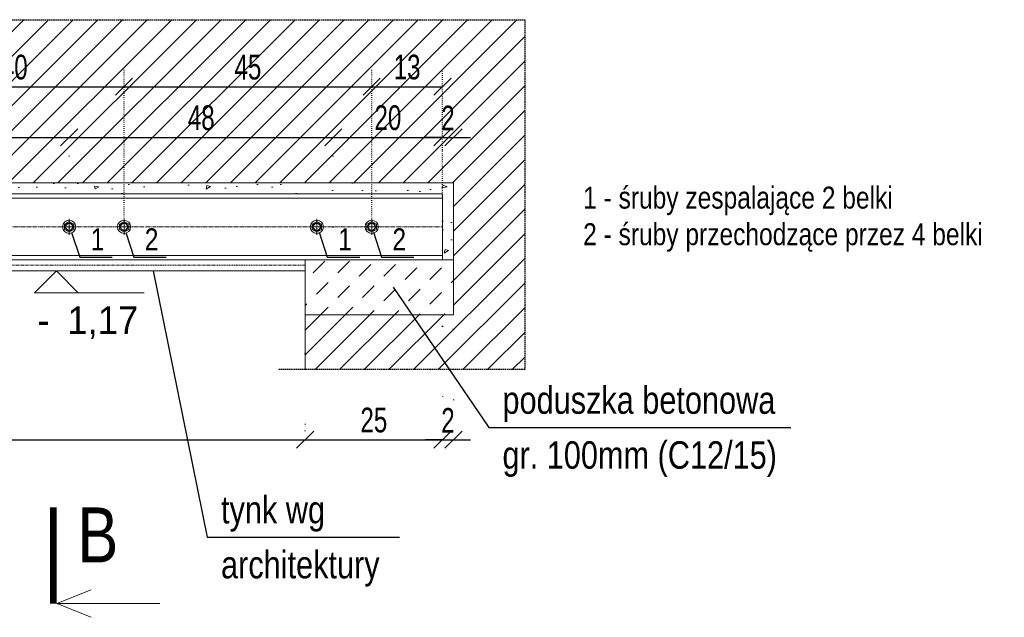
# Model space of a CAD drawing. Header units: millimetres. Extents: x 11149 to 111407, y -107619 to -23630.
# Tile 194 of 245: x 18840 to 19020, y -28605 to -28496. Entities that reach past the tile are written whole.
import ezdxf
from ezdxf.enums import TextEntityAlignment as Align

# ---------------------------------------------------------------- set-up
doc = ezdxf.new("R2010")
doc.units = ezdxf.units.MM
doc.header["$LTSCALE"] = 2
for name, pattern in [('CENTER2', [28.575, 19.05, -3.175, 3.175, -3.175]), ('DOT', [6.35, 0, -6.35]), ('HIDDEN', [9.525, 6.35, -3.175])]:
    doc.linetypes.add(name, pattern=pattern)
doc.layers.get('0').update_dxf_attribs({"plot": 0})
doc.layers.get('Defpoints').update_dxf_attribs({"color": 1})
doc.layers.add('420-K Ściany', color=7, linetype='Continuous')
doc.layers.add('e-cad_ukryte', color=30, linetype='HIDDEN')
for name, color, linetype, lineweight in [('e-cad_252', 252, 'HIDDEN', 9), ('e-cad_cienkie', 1, 'Continuous', 9), ('e-cad_obok', 3, 'Continuous', 9), ('e-cad_opisy', 7, 'Continuous', 9), ('e-cad_osie', 22, 'CENTER2', 9), ('e-cad_stal_kontur', 222, 'Continuous', 20), ('e-cad_wymiary', 4, 'Continuous', 9)]:
    doc.layers.add(name, color=color, linetype=linetype, lineweight=lineweight)
doc.styles.add('e-cad_1', font='arial.ttf', dxfattribs={"width": 0.7})
doc.dimstyles.new('e-cad_1_25_[cm]', dxfattribs={"dimscale": 2.5, "dimtxt": 1.8, "dimasz": 1.25, "dimexe": 1.25, "dimexo": 0.625, "dimgap": 0.5, "dimtad": 1, "dimdec": 0, "dimrnd": 1, "dimzin": 1, "dimtxsty": 'e-cad_1', "dimblk": 'OBLIQUE', "dimcen": 2.5, "dimclrd": 256, "dimclre": 252, "dimclrt": 7, "dimadec": 0, "dimazin": 0, "dimtfac": 1, "dimtix": 1, "dimtmove": 2, "dimatfit": 3, "dimldrblk": 'NONE', "dimfxl": 60, "dimfxlon": 1, "dimarcsym": 0})

# ---------------------------------------------------------------- blocks, each defined once
blk = doc.blocks.new('_OBLIQUE')
at = {"color": 0, "linetype": 'ByBlock', "lineweight": -2}
blk.add_line((-0.5, -0.5), (0.5, 0.5), dxfattribs=at)
blk = doc.blocks.new('*D1283')
at = {"layer": 'Defpoints', "color": 0, "ltscale": 0.5}
for p in [(18919.45, -28517.88), (18919.45, -28527.72), (18917.45, -28534.72)]:
    blk.add_point(p, dxfattribs=at)
at = {"layer": 'e-cad_wymiary', "color": 252, "linetype": 'DOT', "lineweight": -2}
for p, q in [((18917.45, -28533.16), (18917.45, -28514.75)), ((18919.45, -28526.16), (18919.45, -28514.75))]:
    blk.add_line(p, q, dxfattribs=at)
at = {"layer": 'e-cad_wymiary', "lineweight": -2}
for p, q in [((18917.45, -28517.88), (18914.33, -28517.88)), ((18917.45, -28517.88), (18919.45, -28517.88)), ((18919.45, -28517.88), (18922.58, -28517.88))]:
    blk.add_line(p, q, dxfattribs=at)
at = {"layer": 'e-cad_wymiary', "lineweight": -2, "ltscale": 0.5, "xscale": 3.125, "yscale": 3.125, "zscale": 3.125}
blk.add_blockref('_OBLIQUE', (18917.45, -28517.88), dxfattribs=at)
at = {"layer": 'e-cad_wymiary', "lineweight": -2, "ltscale": 0.5, "xscale": 3.125, "yscale": 3.125, "zscale": 3.125, "rotation": 180}
blk.add_blockref('_OBLIQUE', (18919.45, -28517.88), dxfattribs=at)
at = {"layer": 'e-cad_wymiary', "color": 7, "ltscale": 0.5, "insert": (18918.45, -28514.37), "char_height": 4.5, "attachment_point": 5, "style": 'e-cad_1'}
blk.add_mtext('2', dxfattribs=at)
blk = doc.blocks.new('_None')
blk = doc.blocks.new('*D1289')
at = {"layer": 'Defpoints', "color": 0, "ltscale": 0.5}
for p in [(18849.45, -28517.88), (18809.45, -28535.72), (18849.45, -28535.72)]:
    blk.add_point(p, dxfattribs=at)
at = {"layer": 'e-cad_wymiary', "color": 252, "linetype": 'DOT', "lineweight": -2}
for p, q in [((18809.45, -28534.16), (18809.45, -28514.75)), ((18849.45, -28534.16), (18849.45, -28514.75))]:
    blk.add_line(p, q, dxfattribs=at)
at = {"layer": 'e-cad_wymiary', "lineweight": -2}
blk.add_line((18809.45, -28517.88), (18849.45, -28517.88), dxfattribs=at)
at = {"layer": 'e-cad_wymiary', "lineweight": -2, "ltscale": 0.5, "xscale": 3.125, "yscale": 3.125, "zscale": 3.125, "rotation": 180}
blk.add_blockref('_OBLIQUE', (18809.45, -28517.88), dxfattribs=at)
at = {"layer": 'e-cad_wymiary', "lineweight": -2, "ltscale": 0.5, "xscale": 3.125, "yscale": 3.125, "zscale": 3.125}
blk.add_blockref('_OBLIQUE', (18849.45, -28517.88), dxfattribs=at)
at = {"layer": 'e-cad_wymiary', "color": 7, "ltscale": 0.5, "insert": (18829.45, -28514.33), "char_height": 4.5, "attachment_point": 5, "style": 'e-cad_1'}
blk.add_mtext('40', dxfattribs=at)
blk = doc.blocks.new('*D1290')
at = {"layer": 'Defpoints', "color": 0, "ltscale": 0.5}
for p in [(18917.45, -28517.88), (18917.45, -28517.88), (18897.56, -28535.72)]:
    blk.add_point(p, dxfattribs=at)
at = {"layer": 'e-cad_wymiary', "color": 252, "linetype": 'DOT', "lineweight": -2}
for p, q in [((18897.56, -28534.16), (18897.56, -28514.75)), ((18917.45, -28516.32), (18917.45, -28514.75))]:
    blk.add_line(p, q, dxfattribs=at)
at = {"layer": 'e-cad_wymiary', "lineweight": -2}
blk.add_line((18897.56, -28517.88), (18917.45, -28517.88), dxfattribs=at)
at = {"layer": 'e-cad_wymiary', "lineweight": -2, "ltscale": 0.5, "xscale": 3.125, "yscale": 3.125, "zscale": 3.125, "rotation": 180}
blk.add_blockref('_OBLIQUE', (18897.56, -28517.88), dxfattribs=at)
at = {"layer": 'e-cad_wymiary', "lineweight": -2, "ltscale": 0.5, "xscale": 3.125, "yscale": 3.125, "zscale": 3.125}
blk.add_blockref('_OBLIQUE', (18917.45, -28517.88), dxfattribs=at)
at = {"layer": 'e-cad_wymiary', "color": 7, "ltscale": 0.5, "insert": (18907.51, -28514.33), "char_height": 4.5, "attachment_point": 5, "style": 'e-cad_1'}
blk.add_mtext('20', dxfattribs=at)
blk = doc.blocks.new('*D1294')
at = {"layer": 'Defpoints', "color": 0, "ltscale": 0.5}
for p in [(18917.45, -28550.69), (18892.45, -28555.69), (18917.45, -28572.92)]:
    blk.add_point(p, dxfattribs=at)
at = {"layer": 'e-cad_wymiary', "color": 252, "linetype": 'DOT', "lineweight": -2}
for p, q in [((18917.45, -28552.25), (18917.45, -28576.04)), ((18892.45, -28557.25), (18892.45, -28576.04))]:
    blk.add_line(p, q, dxfattribs=at)
at = {"layer": 'e-cad_wymiary', "lineweight": -2}
blk.add_line((18892.45, -28572.92), (18917.45, -28572.92), dxfattribs=at)
at = {"layer": 'e-cad_wymiary', "lineweight": -2, "ltscale": 0.5, "xscale": 3.125, "yscale": 3.125, "zscale": 3.125, "rotation": 180}
blk.add_blockref('_OBLIQUE', (18892.45, -28572.92), dxfattribs=at)
at = {"layer": 'e-cad_wymiary', "lineweight": -2, "ltscale": 0.5, "xscale": 3.125, "yscale": 3.125, "zscale": 3.125}
blk.add_blockref('_OBLIQUE', (18917.45, -28572.92), dxfattribs=at)
at = {"layer": 'e-cad_wymiary', "color": 7, "ltscale": 0.5, "insert": (18904.95, -28569.37), "char_height": 4.5, "attachment_point": 5, "style": 'e-cad_1'}
blk.add_mtext('25', dxfattribs=at)
blk = doc.blocks.new('*D1295')
at = {"layer": 'Defpoints', "color": 0, "ltscale": 0.5}
for p in [(18917.45, -28550.69), (18919.45, -28551.24), (18919.45, -28572.92)]:
    blk.add_point(p, dxfattribs=at)
at = {"layer": 'e-cad_wymiary', "color": 252, "linetype": 'DOT', "lineweight": -2}
for p, q in [((18917.45, -28552.25), (18917.45, -28576.04)), ((18919.45, -28552.81), (18919.45, -28576.04))]:
    blk.add_line(p, q, dxfattribs=at)
at = {"layer": 'e-cad_wymiary', "lineweight": -2}
for p, q in [((18917.45, -28572.92), (18914.33, -28572.92)), ((18917.45, -28572.92), (18919.45, -28572.92)), ((18919.45, -28572.92), (18922.58, -28572.92))]:
    blk.add_line(p, q, dxfattribs=at)
at = {"layer": 'e-cad_wymiary', "lineweight": -2, "ltscale": 0.5, "xscale": 3.125, "yscale": 3.125, "zscale": 3.125}
blk.add_blockref('_OBLIQUE', (18917.45, -28572.92), dxfattribs=at)
at = {"layer": 'e-cad_wymiary', "lineweight": -2, "ltscale": 0.5, "xscale": 3.125, "yscale": 3.125, "zscale": 3.125, "rotation": 180}
blk.add_blockref('_OBLIQUE', (18919.45, -28572.92), dxfattribs=at)
at = {"layer": 'e-cad_wymiary', "color": 7, "ltscale": 0.5, "insert": (18918.45, -28569.41), "char_height": 4.5, "attachment_point": 5, "style": 'e-cad_1'}
blk.add_mtext('2', dxfattribs=at)
blk = doc.blocks.new('*D1296')
at = {"layer": 'Defpoints', "color": 0, "ltscale": 0.5}
for p in [(18776.45, -28572.92), (18892.45, -28572.92), (18892.45, -28572.92)]:
    blk.add_point(p, dxfattribs=at)
at = {"layer": 'e-cad_wymiary', "color": 252, "linetype": 'DOT', "lineweight": -2}
for p, q in [((18776.45, -28571.36), (18776.45, -28569.79)), ((18892.45, -28571.36), (18892.45, -28569.79))]:
    blk.add_line(p, q, dxfattribs=at)
at = {"layer": 'e-cad_wymiary', "lineweight": -2}
blk.add_line((18776.45, -28572.92), (18892.45, -28572.92), dxfattribs=at)
at = {"layer": 'e-cad_wymiary', "lineweight": -2, "ltscale": 0.5, "xscale": 3.125, "yscale": 3.125, "zscale": 3.125, "rotation": 180}
blk.add_blockref('_OBLIQUE', (18776.45, -28572.92), dxfattribs=at)
at = {"layer": 'e-cad_wymiary', "lineweight": -2, "ltscale": 0.5, "xscale": 3.125, "yscale": 3.125, "zscale": 3.125}
blk.add_blockref('_OBLIQUE', (18892.45, -28572.92), dxfattribs=at)
at = {"layer": 'e-cad_wymiary', "color": 7, "ltscale": 0.5, "insert": (18834.45, -28569.37), "char_height": 4.5, "attachment_point": 5, "style": 'e-cad_1'}
blk.add_mtext('116', dxfattribs=at)
blk = doc.blocks.new('*D1300')
at = {"layer": 'Defpoints', "color": 0, "ltscale": 0.5}
for p in [(18897.56, -28517.88), (18849.45, -28535.72), (18897.56, -28535.72)]:
    blk.add_point(p, dxfattribs=at)
at = {"layer": 'e-cad_wymiary', "color": 252, "linetype": 'DOT', "lineweight": -2}
for p, q in [((18849.45, -28534.16), (18849.45, -28514.75)), ((18897.56, -28534.16), (18897.56, -28514.75))]:
    blk.add_line(p, q, dxfattribs=at)
at = {"layer": 'e-cad_wymiary', "lineweight": -2}
blk.add_line((18849.45, -28517.88), (18897.56, -28517.88), dxfattribs=at)
at = {"layer": 'e-cad_wymiary', "lineweight": -2, "ltscale": 0.5, "xscale": 3.125, "yscale": 3.125, "zscale": 3.125, "rotation": 180}
blk.add_blockref('_OBLIQUE', (18849.45, -28517.88), dxfattribs=at)
at = {"layer": 'e-cad_wymiary', "lineweight": -2, "ltscale": 0.5, "xscale": 3.125, "yscale": 3.125, "zscale": 3.125}
blk.add_blockref('_OBLIQUE', (18897.56, -28517.88), dxfattribs=at)
at = {"layer": 'e-cad_wymiary', "color": 7, "ltscale": 0.5, "insert": (18873.51, -28514.33), "char_height": 4.5, "attachment_point": 5, "style": 'e-cad_1'}
blk.add_mtext('48', dxfattribs=at)
blk = doc.blocks.new('e-cad_kota_3_1')
blk.add_line((-1.6, -1.6), (6.4, -1.6))
blk.add_lwpolyline([(-1.6, -1.6), (0, 0), (1.6, -1.6)])
at = {"style": 'e-cad_1', "width": 0.95}
blk.add_attdef('ZNAK', text='', height=2, dxfattribs=at).set_placement((-0.5, -4.6), align=Align.RIGHT)
blk.add_attdef('RZEDNA', (0.8, -4.6), '', height=2, dxfattribs=at)
blk = doc.blocks.new('*D1303')
at = {"layer": 'Defpoints', "color": 0, "ltscale": 0.5}
for p in [(18859.45, -28508.66), (18819.45, -28534.17), (18859.45, -28534.17)]:
    blk.add_point(p, dxfattribs=at)
at = {"layer": 'e-cad_wymiary', "color": 252, "linetype": 'DOT', "lineweight": -2, "ltscale": 0.02}
for p, q in [((18819.45, -28532.61), (18819.45, -28505.54)), ((18859.45, -28532.61), (18859.45, -28505.54))]:
    blk.add_line(p, q, dxfattribs=at)
at = {"layer": 'e-cad_wymiary', "lineweight": -2, "ltscale": 0.02}
blk.add_line((18819.45, -28508.66), (18859.45, -28508.66), dxfattribs=at)
at = {"layer": 'e-cad_wymiary', "lineweight": -2, "ltscale": 0.5, "xscale": 3.125, "yscale": 3.125, "zscale": 3.125, "rotation": 180}
blk.add_blockref('_OBLIQUE', (18819.45, -28508.66), dxfattribs=at)
at = {"layer": 'e-cad_wymiary', "lineweight": -2, "ltscale": 0.5, "xscale": 3.125, "yscale": 3.125, "zscale": 3.125}
blk.add_blockref('_OBLIQUE', (18859.45, -28508.66), dxfattribs=at)
at = {"layer": 'e-cad_wymiary', "color": 7, "ltscale": 0.5, "insert": (18839.45, -28505.12), "char_height": 4.5, "attachment_point": 5, "style": 'e-cad_1'}
blk.add_mtext('40', dxfattribs=at)
blk = doc.blocks.new('*D1304')
at = {"layer": 'Defpoints', "color": 0, "ltscale": 0.5}
for p in [(18904.56, -28508.66), (18859.45, -28534.17), (18904.56, -28534.17)]:
    blk.add_point(p, dxfattribs=at)
at = {"layer": 'e-cad_wymiary', "color": 252, "linetype": 'DOT', "lineweight": -2, "ltscale": 0.02}
for p, q in [((18859.45, -28532.61), (18859.45, -28505.54)), ((18904.56, -28532.61), (18904.56, -28505.54))]:
    blk.add_line(p, q, dxfattribs=at)
at = {"layer": 'e-cad_wymiary', "lineweight": -2, "ltscale": 0.02}
blk.add_line((18859.45, -28508.66), (18904.56, -28508.66), dxfattribs=at)
at = {"layer": 'e-cad_wymiary', "lineweight": -2, "ltscale": 0.5, "xscale": 3.125, "yscale": 3.125, "zscale": 3.125, "rotation": 180}
blk.add_blockref('_OBLIQUE', (18859.45, -28508.66), dxfattribs=at)
at = {"layer": 'e-cad_wymiary', "lineweight": -2, "ltscale": 0.5, "xscale": 3.125, "yscale": 3.125, "zscale": 3.125}
blk.add_blockref('_OBLIQUE', (18904.56, -28508.66), dxfattribs=at)
at = {"layer": 'e-cad_wymiary', "color": 7, "ltscale": 0.5, "insert": (18882.01, -28505.13), "char_height": 4.5, "attachment_point": 5, "style": 'e-cad_1'}
blk.add_mtext('45', dxfattribs=at)
blk = doc.blocks.new('*D1305')
at = {"layer": 'Defpoints', "color": 0, "ltscale": 0.5}
for p in [(18917.45, -28508.66), (18917.45, -28530.54), (18904.56, -28534.17)]:
    blk.add_point(p, dxfattribs=at)
at = {"layer": 'e-cad_wymiary', "color": 252, "linetype": 'DOT', "lineweight": -2, "ltscale": 0.02}
for p, q in [((18904.56, -28532.61), (18904.56, -28505.54)), ((18917.45, -28528.98), (18917.45, -28505.54))]:
    blk.add_line(p, q, dxfattribs=at)
at = {"layer": 'e-cad_wymiary', "lineweight": -2, "ltscale": 0.02}
blk.add_line((18904.56, -28508.66), (18917.45, -28508.66), dxfattribs=at)
at = {"layer": 'e-cad_wymiary', "lineweight": -2, "ltscale": 0.5, "xscale": 3.125, "yscale": 3.125, "zscale": 3.125, "rotation": 180}
blk.add_blockref('_OBLIQUE', (18904.56, -28508.66), dxfattribs=at)
at = {"layer": 'e-cad_wymiary', "lineweight": -2, "ltscale": 0.5, "xscale": 3.125, "yscale": 3.125, "zscale": 3.125}
blk.add_blockref('_OBLIQUE', (18917.45, -28508.66), dxfattribs=at)
at = {"layer": 'e-cad_wymiary', "color": 7, "ltscale": 0.5, "insert": (18911.01, -28505.11), "char_height": 4.5, "attachment_point": 5, "style": 'e-cad_1'}
blk.add_mtext('13', dxfattribs=at)
blk = doc.blocks.new('e-cad_przekroj_1_2_P')
at = {"const_width": 0.5}
blk.add_lwpolyline([(0, 0), (0, -7)], dxfattribs=at)
for points in [[(0.25, -7), (2.75, -6)], [(0.25, -7), (7.75, -7)], [(0.25, -7), (2.75, -8)]]:
    blk.add_lwpolyline(points)
at = {"style": 'e-cad_1', "width": 0.8}
blk.add_attdef('SYMBOL', (1.75, -4), '', height=4, dxfattribs=at)

msp = doc.modelspace()

# ---------------------------------------------------------------- hatches: boundary and pattern name
at = {"layer": 'e-cad_252', "ltscale": 10}
h = msp.add_hatch(dxfattribs=at)
h.set_pattern_fill('ANSI31', color=256)
h.set_pattern_definition([(45, (-7037.758, -38166.0563), (-2.24506403, 2.24506403), [])])
h.paths.add_polyline_path([(18736.45, -28496.46), (18932.45, -28496.46), (18932.45, -28560.17), (18892.45, -28560.17), (18892.45, -28550.17), (18919.45, -28550.17), (18919.45, -28540.17), (18919.45, -28526.17), (18749.45, -28526.17), (18749.45, -28540.17), (18749.45, -28550.17), (18776.45, -28550.17), (18776.45, -28560.17), (18736.45, -28560.17)])
h.paths.add_polyline_path([(18748.15, -28510.98), (18748.15, -28517.76), (18752.5, -28517.76), (18752.5, -28510.98)], flags=24)
h.paths.add_polyline_path([(18916.15, -28510.98), (18916.15, -28517.76), (18920.5, -28517.76), (18920.5, -28510.98)], flags=24)
h.paths.add_polyline_path([(18752.72, -28510.81), (18752.72, -28517.7), (18759.23, -28517.7), (18759.23, -28510.81)], flags=24)
h.paths.add_polyline_path([(18781.93, -28510.81), (18781.93, -28517.7), (18788.87, -28517.7), (18788.87, -28510.81)], flags=24)
h.paths.add_polyline_path([(18903.95, -28510.81), (18903.95, -28517.7), (18910.81, -28517.7), (18910.81, -28510.81)], flags=24)
h.paths.add_polyline_path([(18825.94, -28510.81), (18825.94, -28517.7), (18832.86, -28517.7), (18832.86, -28510.81)], flags=24)
h.paths.add_polyline_path([(18869.98, -28510.81), (18869.98, -28517.7), (18876.92, -28517.7), (18876.92, -28510.81)], flags=24)
at = {"layer": 'e-cad_252', "ltscale": 0.8}
h = msp.add_hatch(dxfattribs=at)
h.set_pattern_fill('CONC', color=256, scale=0.625, angle=30)
h.set_pattern_definition([(30, (9474.147, -33323.241), (-7.9375, 13.748153), [0, -15.875]), (30, (9477.062, -33327.974), (-7.9375, 13.748153), [0, -15.875]), (30, (9473.189, -33320.312), (-7.9375, 13.748153), [0, -15.875]), (8.1986, (9468.5, -33328.701), (49.1819629, 10.0643501), [1.709785, -83.77971]), (246.8699, (9470.1924, -33328.4572), (25.3694577, 51.3088076), [0.79375, -78.58125]), (160.6013, (9469.8806, -33329.1872), (116.36576442, -42.80140287), [1.463596, -144.896665]), (236.5651, (9466.296, -33333.456), (-5.8106313, -21.6856646), [0.35498, -35.142599]), (356.3099, (9466.1007, -33333.7526), (35.433811, 2.1268249), [0.57239, -56.66575]), (138.4349, (9466.672, -33333.7894), (-29.6231348, 19.5588252), [0.502015, -49.699148]), (255, (9475.889, -33329.751), (7.937502, -13.748158), [0.673513, -21.777119]), (30, (9475.715, -33330.402), (5.810653, 21.685653), [0.9525, -14.9225]), (165, (9476.539, -33329.925), (-13.748158, -7.937502), [0.673513, -21.777119]), (281.5651, (9469.159, -33321.905), (-2.126872, 35.4337999), [0.502015, -49.699148]), (30, (9469.26, -33322.397), (5.810653, 21.685653), [0.79375, -15.08125]), (173.1301, (9469.947, -33321.9998), (-57.1194597, 3.6838089), [0.79375, -78.58125]), (243.6901, (9461.793, -33325.9742), (19.5587899, 29.6231681), [0.57239, -56.66575]), (11.5651, (9461.5395, -33326.4873), (-35.4337999, -2.126872), [1.00403, -49.197133]), (156.8699, (9462.523, -33326.286), (51.3088076, -25.3694577), [0.79375, -78.58125]), (30, (9466.098, -33324.222), (-7.9375, 13.748153), [0, -15.875]), (30, (9464.45, -33329.94), (-7.9375, 13.748153), [0, -15.875]), (30, (9471.236, -33332.804), (-7.9375, 13.748153), [0, -15.875]), (30, (9472.487, -33326.399), (-7.9375, 13.748153), [0, -15.875]), (30, (9467.15, -33326.364), (-7.9375, 13.748153), [0, -15.875]), (30, (9463.888, -33327.698), (-7.9375, 13.748153), [0, -15.875]), (30, (9465.602, -33327.808), (-7.9375, 13.748153), [0, -15.875]), (30, (9466.957, -33331.425), (-7.9375, 13.748153), [0, -15.875]), (30, (9463.34, -33332.78), (-7.9375, 13.748153), [0, -15.875]), (30, (9461.651, -33329.539), (-7.9375, 13.748153), [0, -15.875]), (30, (9459.493, -33326.752), (-7.9375, 13.748153), [0, -15.875]), (30, (9463.437, -33323.742), (-7.9375, 13.748153), [0, -15.875]), (30, (9466.144, -33321.446), (-7.9375, 13.748153), [0, -15.875]), (30, (9471.274, -33319.217), (-7.9375, 13.748153), [0, -15.875]), (30, (9470.435, -33325.384), (-7.9375, 13.748153), [0, -15.875]), (30, (9467.631, -33323.703), (-7.9375, 13.748153), [0, -15.875]), (30, (9472.541, -33329.668), (-7.9375, 13.748153), [0, -15.875]), (30, (9468.813, -33332.736), (-7.9375, 13.748153), [0, -15.875]), (30, (9474.684, -33333.38), (-7.9375, 13.748153), [0, -15.875]), (30, (9469.671, -33335.174), (-7.9375, 13.748153), [0, -15.875]), (30, (9465.51, -33338.127), (-7.9375, 13.748153), [0, -15.875]), (30, (9467.556, -33337.861), (-7.9375, 13.748153), [0, -15.875]), (30, (9466.583, -33335.857), (-7.9375, 13.748153), [0, -15.875]), (30, (9477.064, -33332.739), (-7.9375, 13.748153), [0, -15.875]), (30, (9475.46, -33326.15), (-7.9375, 13.748153), [0, -15.875]), (30, (9472.39, -33322.422), (-7.9375, 13.748153), [0, -15.875]), (30, (9471.781, -33335.972), (-7.9375, 13.748153), [0, -15.875])])
h.paths.add_polyline_path([(18749.45, -28540.17), (18749.45, -28526.17), (18919.45, -28526.17), (18919.45, -28540.17), (18917.45, -28540.17), (18917.45, -28528.17), (18751.45, -28528.17), (18751.45, -28540.17)])
at = {"layer": 'e-cad_obok', "ltscale": 0.8}
h = msp.add_hatch(dxfattribs=at)
h.set_pattern_fill('CONCRE', color=256, angle=180, style=0)
h.set_pattern_definition([(45, (6437.998, -31946.356), (-4.490128, 4.490128), [3, -2.5]), (45, (6442.488, -31946.356), (-4.490128, 4.490128), [3, -2.5])])
h.paths.add_polyline_path([(18919.45, -28540.17), (18919.45, -28550.17), (18892.45, -28550.17), (18892.45, -28540.17)])

# ---------------------------------------------------------------- linework, layer by layer
at = {"layer": '420-K Ściany', "color": 7, "linetype": 'Continuous', "lineweight": 13}
msp.add_line((18892.45, -28560.17), (18892.45, -28540.17), dxfattribs=at)
at = {"layer": 'e-cad_cienkie', "color": 0, "ltscale": 0.8}
for points in [[(18849.45, -28535.16), (18850.31, -28534.66), (18850.31, -28533.67), (18849.45, -28533.18), (18848.6, -28533.67), (18848.6, -28534.66), (18849.45, -28535.16)], [(18859.45, -28535.16), (18860.31, -28534.66), (18860.31, -28533.67), (18859.45, -28533.18), (18858.6, -28533.67), (18858.6, -28534.66), (18859.45, -28535.16)], [(18894.56, -28535.16), (18895.42, -28534.66), (18895.42, -28533.67), (18894.56, -28533.18), (18893.7, -28533.67), (18893.7, -28534.66), (18894.56, -28535.16)], [(18904.56, -28535.16), (18905.42, -28534.66), (18905.42, -28533.67), (18904.56, -28533.18), (18903.7, -28533.67), (18903.7, -28534.66), (18904.56, -28535.16)]]:
    msp.add_lwpolyline(points, dxfattribs=at)
for centre, radius in [((18849.45, -28534.17), 1.2), ((18849.45, -28534.17), 0.635), ((18859.45, -28534.17), 1.2), ((18859.45, -28534.17), 0.635), ((18894.56, -28534.17), 1.2), ((18894.56, -28534.17), 0.635), ((18904.56, -28534.17), 1.2), ((18904.56, -28534.17), 0.635)]:
    msp.add_circle(centre, radius, dxfattribs=at)
for centre in [(18849.45, -28534.17), (18859.45, -28534.17), (18894.56, -28534.17), (18904.56, -28534.17)]:
    msp.add_arc(centre, 0.707, 100, 10, dxfattribs=at)
at = {"layer": 'e-cad_obok', "ltscale": 0.8}
msp.add_lwpolyline([(18919.45, -28540.17), (18919.45, -28550.17), (18892.45, -28550.17), (18892.45, -28540.17), (18919.45, -28540.17)], dxfattribs=at)
at = {"layer": 'e-cad_opisy'}
msp.add_lwpolyline([(18919.45, -28540.17), (18919.45, -28526.17), (18749.45, -28526.17), (18749.45, -28540.17)], dxfattribs=at)
at = {"layer": 'e-cad_opisy', "ltscale": 0.8}
msp.add_lwpolyline([(18776.45, -28542.17), (18892.45, -28542.17)], dxfattribs=at)
at = {"layer": 'e-cad_osie', "color": 0, "ltscale": 0.8}
for points in [[(18849.45, -28535.64), (18849.45, -28532.7)], [(18859.45, -28535.64), (18859.45, -28532.7)], [(18894.56, -28535.64), (18894.56, -28532.7)], [(18904.56, -28535.64), (18904.56, -28532.7)], [(18848.12, -28534.17), (18850.79, -28534.17)], [(18858.12, -28534.17), (18860.79, -28534.17)], [(18893.22, -28534.17), (18895.9, -28534.17)], [(18903.22, -28534.17), (18905.9, -28534.17)]]:
    msp.add_lwpolyline(points, dxfattribs=at)
at = {"layer": 'e-cad_osie', "ltscale": 0.02}
msp.add_lwpolyline([(18751.45, -28534.17), (18917.45, -28534.17)], dxfattribs=at)
at = {"layer": 'e-cad_stal_kontur'}
for points in [[(18751.45, -28528.17), (18917.45, -28528.17)], [(18751.45, -28528.94), (18917.45, -28528.94)], [(18917.45, -28540.17), (18917.45, -28528.17)], [(18751.45, -28539.4), (18917.45, -28539.4)], [(18751.45, -28540.17), (18917.45, -28540.17)]]:
    msp.add_lwpolyline(points, dxfattribs=at)
at = {"layer": 'e-cad_stal_kontur', "linetype": 'HIDDEN', "ltscale": 0.01}
msp.add_lwpolyline([(18776.45, -28541.17), (18892.45, -28541.17)], dxfattribs=at)
at = {"layer": 'e-cad_stal_kontur', "ltscale": 0.8}
for centre in [(18849.45, -28534.17), (18859.45, -28534.17), (18894.56, -28534.17), (18904.56, -28534.17)]:
    msp.add_circle(centre, 0.7, dxfattribs=at)
at = {"layer": 'e-cad_ukryte', "ltscale": 0.02}
msp.add_lwpolyline([(18781.45, -28560.17), (18736.45, -28560.17), (18736.45, -28496.46), (18932.45, -28496.46), (18932.45, -28560.17), (18887.45, -28560.17)], dxfattribs=at)

# ---------------------------------------------------------------- block references
at = {"layer": 'e-cad_opisy', "xscale": 2.5, "yscale": 2.5, "zscale": 2.5}
msp.add_blockref('e-cad_kota_3_1', (18847.12, -28542.17), dxfattribs=at).add_auto_attribs({'RZEDNA': '1,17', 'ZNAK': '-'})
at = {"layer": 'e-cad_opisy', "xscale": 2.5, "yscale": 2.5, "zscale": 2.5, "rotation": 360}
msp.add_blockref('e-cad_przekroj_1_2_P', (18846.58, -28585.26), dxfattribs=at).add_auto_attribs({'SYMBOL': 'B'})

# ---------------------------------------------------------------- texts
at = {"layer": 'e-cad_opisy', "ltscale": 0.8, "style": 'e-cad_1', "width": 0.8}
for s, p in [('1 - śruby zespalające 2 belki', (18943.07, -28530.85)), ('2 - śruby przechodzące przez 4 belki', (18943.07, -28537.51))]:
    msp.add_text(s, height=4, dxfattribs=at).set_placement(p)
at = {"layer": 'e-cad_opisy', "style": 'e-cad_1', "width": 0.8}
for s, height, p in [('1', 4, (18853.37, -28538.45)), ('2', 4, (18863.23, -28538.45)), ('1', 4, (18898.47, -28538.44)), ('2', 4, (18908.34, -28538.44)), ('poduszka betonowa', 5, (18928.38, -28568.21)), ('gr. 100mm (C12/15)', 5, (18928.38, -28578.21)), ('tynk wg', 5, (18877.12, -28588.17)), ('architektury', 5, (18877.12, -28598.17))]:
    msp.add_text(s, height=height, dxfattribs=at).set_placement(p)

# ---------------------------------------------------------------- dimensions: what is measured, and where the dimension line sits
at = {"layer": 'e-cad_wymiary', "ltscale": 0.02}
for base, p1, p2, picture, middle in [((18859.45, -28508.66), (18819.45, -28534.17), (18859.45, -28534.17), '*D1303', (18839.45, -28505.12)), ((18904.56, -28508.66), (18859.45, -28534.17), (18904.56, -28534.17), '*D1304', (18882.01, -28505.13)), ((18917.45, -28508.66), (18904.56, -28534.17), (18917.45, -28530.54), '*D1305', (18911.01, -28505.11))]:
    dim = msp.add_linear_dim(base=base, p1=p1, p2=p2, dimstyle='e-cad_1_25_[cm]', dxfattribs=at)
    dim.commit()
    dim.dimension.update_dxf_attribs({"geometry": picture, "text_midpoint": middle})
at = {"layer": 'e-cad_wymiary'}
for base, p1, p2, picture, middle in [((18849.45, -28517.88), (18809.45, -28535.72), (18849.45, -28535.72), '*D1289', (18829.45, -28514.33)), ((18897.56, -28517.88), (18849.45, -28535.72), (18897.56, -28535.72), '*D1300', (18873.51, -28514.33)), ((18917.45, -28517.88), (18897.56, -28535.72), (18917.45, -28517.88), '*D1290', (18907.51, -28514.33)), ((18919.45, -28517.88), (18917.45, -28534.72), (18919.45, -28527.72), '*D1283', (18918.45, -28514.37)), ((18917.45, -28572.92), (18892.45, -28555.69), (18917.45, -28550.69), '*D1294', (18904.95, -28569.37)), ((18919.45, -28572.92), (18917.45, -28550.69), (18919.45, -28551.24), '*D1295', (18918.45, -28569.41)), ((18892.45, -28572.92), (18776.45, -28572.92), (18892.45, -28572.92), '*D1296', (18834.45, -28569.37))]:
    dim = msp.add_linear_dim(base=base, p1=p1, p2=p2, dimstyle='e-cad_1_25_[cm]', dxfattribs=at)
    dim.commit()
    dim.dimension.update_dxf_attribs({"geometry": picture, "text_midpoint": middle})

# ---------------------------------------------------------------- leaders
at = {"layer": 'e-cad_cienkie', "has_arrowhead": 0}
for points in [[(18849.89, -28535.18), (18851.37, -28539.72), (18857.28, -28539.72)], [(18859.75, -28535.18), (18861.23, -28539.72), (18867.14, -28539.72)], [(18895, -28535.17), (18896.47, -28539.71), (18902.39, -28539.71)], [(18904.86, -28535.17), (18906.34, -28539.71), (18912.25, -28539.71)], [(18864.75, -28542.17), (18874.62, -28590.67), (18909.61, -28590.67)], [(18908.45, -28545.17), (18925.88, -28570.71), (18980.88, -28570.71)]]:
    msp.add_leader(points, dimstyle='e-cad_1_25_[cm]', override={"dimldrblk": 'None'}, dxfattribs=at)

doc.saveas('drawing.dxf')
